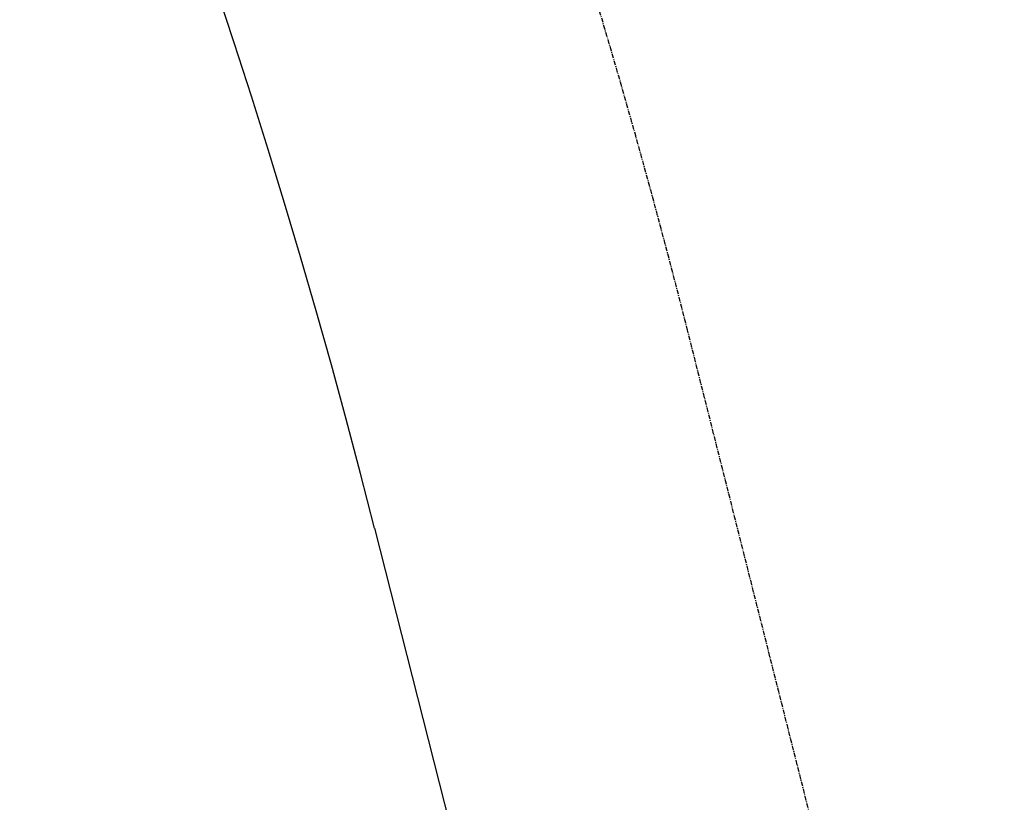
# Model space of a CAD drawing. Extents: x 429357 to 505151, y 227904 to 248592.
# Tile 4 of 256: x 439785 to 440051, y 240371 to 240582. Entities that reach past the tile are written whole.
import ezdxf

# ---------------------------------------------------------------- set-up
doc = ezdxf.new("R2010")
doc.units = 0
doc.header["$MEASUREMENT"] = 0
doc.linetypes.add('CENTER', pattern=[2, 1.25, -0.25, 0.25, -0.25])
for name, color, linetype in [('V-RWAY-CNTR-PLO-F031-COMP', 5, 'CENTER'), ('V-RWAY-LINE-RR-9000', 34, 'Continuous'), ('V-RWAY-LINE-RR-COVER', 53, 'Continuous')]:
    doc.layers.add(name, color=color, linetype=linetype)

msp = doc.modelspace()

# ---------------------------------------------------------------- linework, layer by layer
at = {"layer": 'V-RWAY-CNTR-PLO-F031-COMP'}
msp.add_line((440050.963377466, 240160.3821617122), (439965.5543910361, 240498.5182070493), dxfattribs=at)
msp.add_arc((437968.4185499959, 239994.0663738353), 2059.860000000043, 14.1756980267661, 68.3756980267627, dxfattribs=at)
at = {"layer": 'V-RWAY-LINE-RR-9000'}
msp.add_line((439881.1905457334, 240445.1986397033), (439969.2235859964, 240097.6996386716), dxfattribs=at)
msp.add_arc((437923.1159249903, 239949.153294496), 2019.93, 14.21584727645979, 68.34599637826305, dxfattribs=at)
at = {"layer": 'V-RWAY-LINE-RR-COVER'}
msp.add_line((439881.1905457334, 240445.1986397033), (439969.2235859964, 240097.6996386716), dxfattribs=at)
msp.add_arc((437923.1159249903, 239949.153294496), 2019.93, 14.21584727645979, 68.34599637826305, dxfattribs=at)

doc.saveas('drawing.dxf')
